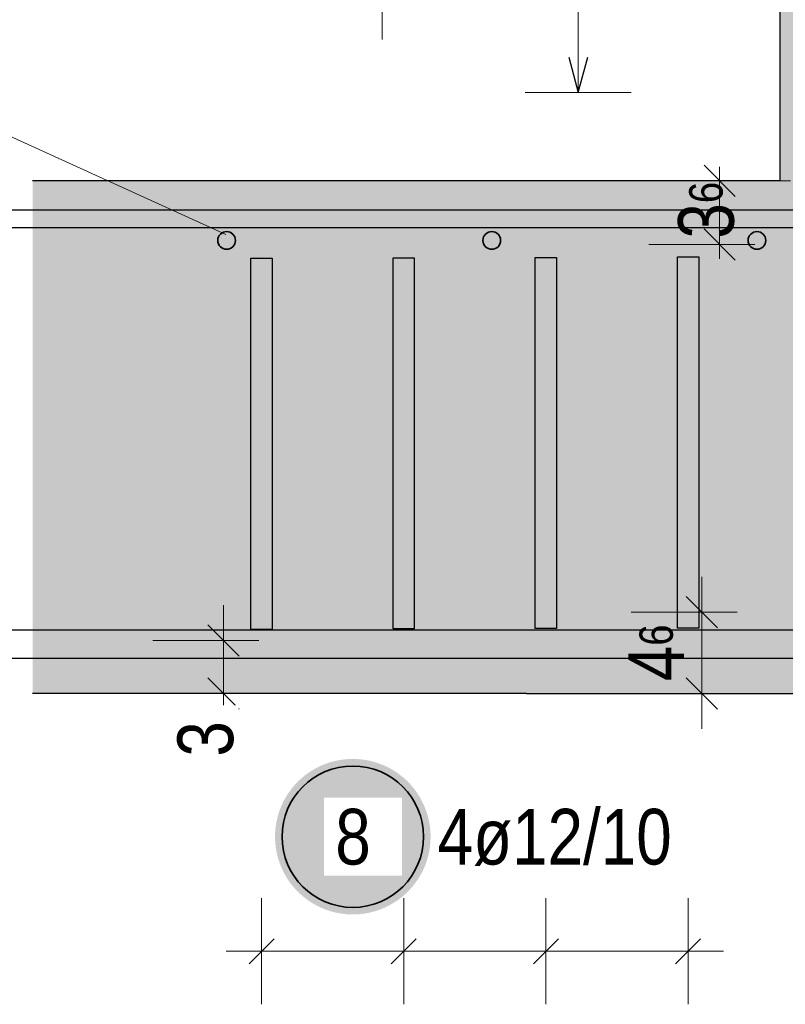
# Model space of a CAD drawing. Header units: millimetres. Extents: x -48 to 49.2, y -6.2 to 26.4.
# Tile 36 of 53: x 27.1 to 28.2, y 6.9 to 8.3. Entities that reach past the tile are written whole.
import ezdxf

# ---------------------------------------------------------------- set-up
doc = ezdxf.new("R2010")
doc.units = ezdxf.units.MM
doc.linetypes.add('HIDDEN', pattern=[0.375, 0.25, -0.125])
doc.layers.add('Schraffuren', color=7, linetype='Continuous', lineweight=20)
doc.styles.add('Arial Narrow', font='ARIALN.TTF')
doc.dimstyles.new('Arch_Strakon_dimstyle', dxfattribs={"dimtxt": 8.75, "dimasz": 1, "dimexe": 1.25, "dimexo": 0.0625, "dimgap": 1, "dimtad": 0, "dimdec": 3, "dimzin": 12, "dimdsep": 46, "dimtxsty": 'Arial Narrow', "dimblk": 'Arrowhead_Tick', "dimsah": 1, "dimcen": 0, "dimse1": 1, "dimse2": 1, "dimclrd": 6, "dimclrt": 2, "dimazin": 0, "dimtfac": 1, "dimtdec": 4, "dimtmove": 0, "dimatfit": 3, "dimldrblk": 'NONE', "dimfxl": 1, "dimtvp": 1, "dimtolj": 1, "dimtzin": 0, "dimlwd": 13, "dimarcsym": 2})

# ---------------------------------------------------------------- blocks, each defined once
blk = doc.blocks.new('Arrowhead_Tick')
at = {"color": 0, "linetype": 'Continuous', "lineweight": -2}
for p, q in [((0, 10), (0, -5)), ((-1, 0), (0, 0)), ((5, 0), (0, 0))]:
    blk.add_line(p, q, dxfattribs=at)
at = {"color": 2, "linetype": 'Continuous', "lineweight": 35}
blk.add_line((2.21, 2.21), (-2.21, -2.21), dxfattribs=at)
blk = doc.blocks.new('*D17')
at = {"color": 6, "linetype": 'Continuous', "lineweight": 13}
for p, q in [((28.1315, 8.077), (28.1315, 8.087)), ((28.1315, 7.977), (28.1315, 8.067)), ((28.1315, 7.967), (28.1315, 7.957))]:
    blk.add_line(p, q, dxfattribs=at)
at = {"layer": 'Defpoints', "color": 0}
for p in [(28.1315, 8.067), (28.2169, 8.067), (28.4231, 7.977)]:
    blk.add_point(p, dxfattribs=at)
at = {"color": 6, "lineweight": 13, "xscale": 0.01, "yscale": 0.01, "zscale": 0.01}
for p, rotation in [((28.1315, 8.067), 270), ((28.1315, 7.977), 90)]:
    blk.add_blockref('Arrowhead_Tick', p, dxfattribs=dict(at, rotation=rotation))
at = {"color": 2, "lineweight": 18, "insert": (28.1127, 8.0256), "char_height": 0.07875, "attachment_point": 5, "rotation": 90, "style": 'Arial Narrow'}
blk.add_mtext('\\A1;3{\\A1;\\H.6x;\\S6;}', dxfattribs=at)
blk = doc.blocks.new('_None')
blk = doc.blocks.new('*D18')
at = {"color": 6, "linetype": 'Continuous', "lineweight": 13}
blk.add_line((28.1065, 7.352), (28.1065, 7.447), dxfattribs=at)
at = {"layer": 'Defpoints', "color": 0}
for p in [(28.1065, 7.457), (28.6856, 7.457), (29.2001, 7.342)]:
    blk.add_point(p, dxfattribs=at)
at = {"color": 6, "lineweight": 13, "xscale": 0.01, "yscale": 0.01, "zscale": 0.01}
for p, rotation in [((28.1065, 7.457), 90), ((28.1065, 7.342), 270)]:
    blk.add_blockref('Arrowhead_Tick', p, dxfattribs=dict(at, rotation=rotation))
at = {"color": 2, "lineweight": 18, "insert": (28.0421, 7.3995), "char_height": 0.07875, "attachment_point": 5, "rotation": 90, "style": 'Arial Narrow'}
blk.add_mtext('\\A1;4{\\A1;\\H.6x;\\S6;}', dxfattribs=at)
blk = doc.blocks.new('*D33')
at = {"layer": 'Defpoints', "color": 0}
for p in [(23.0968, 7.417), (27.4297, 7.417), (27.1598, 7.342)]:
    blk.add_point(p, dxfattribs=at)
at = {"layer": 'Schraffuren', "color": 6, "linetype": 'Continuous', "lineweight": 13}
blk.add_line((27.4297, 7.352), (27.4297, 7.407), dxfattribs=at)
at = {"layer": 'Schraffuren', "color": 6, "lineweight": 13, "xscale": 0.01, "yscale": 0.01, "zscale": 0.01}
for p, rotation in [((27.4297, 7.417), 90), ((27.4297, 7.342), 270)]:
    blk.add_blockref('Arrowhead_Tick', p, dxfattribs=dict(at, rotation=rotation))
at = {"layer": 'Schraffuren', "color": 2, "lineweight": 18, "insert": (27.4047, 7.2778), "char_height": 0.07875, "attachment_point": 5, "rotation": 90, "style": 'Arial Narrow', "bg_fill": 3, "box_fill_scale": 1.1, "bg_fill_color": 256, "bg_fill_true_color": 13158600, "bg_fill_transparency": 0}
blk.add_mtext('\\A1;3', dxfattribs=at)
blk = doc.blocks.new('*D34')
at = {"layer": 'Defpoints', "color": 0}
for p in [(27.1598, 8.067), (28.7919, 8.022)]:
    blk.add_point(p, dxfattribs=at)
at = {"layer": 'Schraffuren', "color": 6, "linetype": 'Continuous', "lineweight": 13}
for p, q in [((29.0297, 8.077), (29.0297, 8.087)), ((29.0297, 8.022), (29.0297, 8.067)), ((29.0297, 8.012), (29.0297, 8.002))]:
    blk.add_line(p, q, dxfattribs=at)
at = {"layer": 'Schraffuren', "color": 6, "lineweight": 13, "xscale": 0.01, "yscale": 0.01, "zscale": 0.01}
for p, rotation in [((29.0297, 8.067), 270), ((29.0297, 8.022), 90)]:
    blk.add_blockref('Arrowhead_Tick', p, dxfattribs=dict(at, rotation=rotation))
at = {"layer": 'Schraffuren', "color": 2, "lineweight": 18, "insert": (29.0047, 8.1498), "char_height": 0.07875, "attachment_point": 5, "rotation": 90, "style": 'Arial Narrow', "bg_fill": 3, "box_fill_scale": 1.1, "bg_fill_color": 256, "bg_fill_true_color": 13158600, "bg_fill_transparency": 0}
blk.add_mtext('\\A1;1{\\A1;\\H.6x;\\S8;}', dxfattribs=at)
at = {"layer": 'Defpoints', "color": 0}
blk.add_point((29.0297, 8.067), dxfattribs=at)

msp = doc.modelspace()

# ---------------------------------------------------------------- hatches: boundary and pattern name
at = {"layer": 'Schraffuren', "lineweight": 35, "true_color": 0xd7ffd7}
msp.add_hatch(color=254, dxfattribs=at).paths.add_polyline_path([(27.159781, 7.34199), (29.200086, 7.342008), (29.200086, 8.06699), (28.816882, 8.06699), (28.816882, 10.432617), (28.216882, 10.432617), (28.216882, 8.06699), (27.159781, 8.06699)])

# ---------------------------------------------------------------- linework, layer by layer
at = {"color": 5, "linetype": 'Continuous', "lineweight": 18}
msp.add_line((26.992425, 8.191442), (27.433343, 7.991439), dxfattribs=at)
at = {"color": 3, "linetype": 'Continuous', "lineweight": 25}
for p, q in [((26.021911, 8.02605), (29.523083, 8.02605)), ((26.021911, 8.00105), (29.523083, 8.00105))]:
    msp.add_line(p, q, dxfattribs=at)
at = {"color": 9, "linetype": 'HIDDEN', "lineweight": 0, "ltscale": 0.25}
msp.add_line((27.858601, 7.43199), (29.200086, 7.43199), dxfattribs=at)
at = {"color": 2, "linetype": 'Continuous', "lineweight": 35}
for centre in [(27.434297, 7.982863), (27.809297, 7.982863), (28.184297, 7.982863)]:
    msp.add_circle(centre, 0.0125, dxfattribs=at)
at = {"layer": 'Schraffuren', "color": 3, "linetype": 'Continuous', "lineweight": 25}
for p, q in [((28.216882, 8.06699), (28.216882, 10.432617)), ((27.858601, 8.06699), (27.159781, 8.06699)), ((28.216882, 8.06699), (27.858601, 8.06699)), ((27.858601, 7.342008), (27.159781, 7.34199)), ((27.858601, 7.342008), (29.200086, 7.342008))]:
    msp.add_line(p, q, dxfattribs=at)
at = {"layer": 'Schraffuren', "color": 3, "linetype": 'Continuous', "lineweight": 25, "ltscale": 0.4}
for p, q in [((27.468601, 7.957739), (27.498601, 7.957739)), ((27.669695, 7.958346), (27.699695, 7.958346)), ((27.669695, 7.433364), (27.669695, 7.958346)), ((27.699695, 7.958346), (27.699695, 7.433364)), ((27.870788, 7.958953), (27.900788, 7.958953)), ((27.870788, 7.433971), (27.870788, 7.958953)), ((27.900788, 7.958953), (27.900788, 7.433971)), ((28.071882, 7.95956), (28.101882, 7.95956)), ((28.071882, 7.434578), (28.071882, 7.95956)), ((28.101882, 7.95956), (28.101882, 7.434578)), ((27.699695, 7.433364), (27.669695, 7.433364)), ((27.900788, 7.433971), (27.870788, 7.433971)), ((28.101882, 7.434578), (28.071882, 7.434578)), ((27.465924, 6.959698), (27.501279, 6.995053)), ((27.667017, 6.959698), (27.702373, 6.995053)), ((27.868111, 6.959698), (27.903466, 6.995053)), ((28.069204, 6.959698), (28.104559, 6.995053))]:
    msp.add_line(p, q, dxfattribs=at)
at = {"layer": 'Schraffuren', "color": 5, "linetype": 'Continuous', "lineweight": 18, "ltscale": 0.4}
for p, q in [((27.483601, 6.902375), (27.483601, 7.052375)), ((27.684695, 6.902375), (27.684695, 7.052375)), ((27.885788, 6.902375), (27.885788, 7.052375)), ((28.086882, 6.902375), (28.086882, 7.052375)), ((28.136882, 6.977375), (27.433601, 6.977375))]:
    msp.add_line(p, q, dxfattribs=at)

# ---------------------------------------------------------------- texts
at = {"layer": 'Schraffuren', "color": 2, "lineweight": 35, "insert": (27.732736, 7.178833), "char_height": 0.07875, "attachment_point": 1, "line_spacing_factor": 0.9, "style": 'Arial Narrow', "bg_fill": 3, "box_fill_scale": 1.2, "bg_fill_color": 256, "bg_fill_true_color": 13158600, "bg_fill_transparency": 0}
msp.add_mtext('4ø12/10', dxfattribs=at)

# ---------------------------------------------------------------- dimensions: what is measured, and where the dimension line sits
at = {"lineweight": 18}
for base, p1, p2, text, override, picture, middle in [((28.131484, 8.06699), (28.423132, 7.97699), (28.216882, 8.06699), '3{\\A1;\\H.6x;\\S6;}', {"dimscale": 0.01, "dimtxt": 7.875, "dimasz": 1, "dimgap": 2.5, "dimtad": 0, "dimjust": 0, "dimtih": 0, "dimtoh": 0, "dimdec": 4, "dimdsep": 46, "dimtxsty": 'Arial Narrow', "dimclrd": 6, "dimclrt": 2, "dimtix": 0, "dimtofl": 255, "dimtmove": 2, "dimatfit": 2, "dimfxl": 0, "dimfxlon": 0, "dimtvp": 31.746032, "dimlwd": 13}, '*D17', (28.112712, 8.025626)), ((28.106484, 7.45699), (29.200086, 7.342008), (28.685632, 7.45699), '4{\\A1;\\H.6x;\\S6;}', {"dimscale": 0.01, "dimtxt": 7.875, "dimasz": 1, "dimgap": 2.5, "dimtad": 1, "dimjust": 0, "dimtih": 0, "dimtoh": 0, "dimdec": 4, "dimdsep": 46, "dimtxsty": 'Arial Narrow', "dimclrd": 6, "dimclrt": 2, "dimtix": 1, "dimtofl": 255, "dimtmove": 0, "dimatfit": 2, "dimfxl": 0, "dimfxlon": 0, "dimtvp": 31.746032, "dimlwd": 13}, '*D18', (28.106484, 7.399499))]:
    dim = msp.add_linear_dim(base=base, p1=p1, p2=p2, angle=90, text=text, dimstyle='Arch_Strakon_dimstyle', override=override, dxfattribs=at)
    dim.commit()
    dim.dimension.update_dxf_attribs({"geometry": picture, "text_midpoint": middle, "dimtype": 160})

# ---------------------------------------------------------------- next in the draw order: dimensions: what is measured, and where the dimension line sits
at = {"layer": 'Schraffuren', "lineweight": 18}
for base, p1, p2, text, override, picture, middle in [((29.029711, 8.06699), (28.791882, 8.02199), (27.159781, 8.06699), '1{\\A1;\\H.6x;\\S8;}', {"dimscale": 0.01, "dimtxt": 7.875, "dimasz": 1, "dimgap": 2.5, "dimtad": 1, "dimjust": 4, "dimtih": 0, "dimtoh": 0, "dimdec": 3, "dimdsep": 46, "dimtxsty": 'Arial Narrow', "dimclrd": 6, "dimclrt": 2, "dimtix": 0, "dimtofl": 255, "dimtmove": 2, "dimatfit": 2, "dimfxl": 0, "dimfxlon": 0, "dimtvp": 31.746032, "dimtfill": 1, "dimtfillclr": 7, "dimlwd": 13}, '*D34', (29.004711, 8.149776)), ((27.429711, 7.41699), (27.159781, 7.34199), (23.096768, 7.41699), '3', {"dimscale": 0.01, "dimtxt": 7.875, "dimasz": 1, "dimgap": 2.5, "dimtad": 1, "dimjust": 0, "dimtih": 0, "dimtoh": 0, "dimdec": 3, "dimdsep": 46, "dimtxsty": 'Arial Narrow', "dimclrd": 6, "dimclrt": 2, "dimtix": 0, "dimtofl": 255, "dimtmove": 2, "dimatfit": 2, "dimfxl": 0, "dimfxlon": 0, "dimtvp": 31.746032, "dimtfill": 1, "dimtfillclr": 7, "dimlwd": 13}, '*D33', (27.404711, 7.277809))]:
    dim = msp.add_linear_dim(base=base, p1=p1, p2=p2, angle=90, text=text, dimstyle='Arch_Strakon_dimstyle', override=override, dxfattribs=at)
    dim.commit()
    dim.dimension.update_dxf_attribs({"geometry": picture, "text_midpoint": middle, "dimtype": 160})

# ---------------------------------------------------------------- next in the draw order: hatches: boundary and pattern name
at = {"layer": 'Schraffuren', "lineweight": 25, "true_color": 0xffffff}
msp.add_hatch(color=7, dxfattribs=at).paths.add_polyline_path([(27.722736, 7.139458), (27.722669, 7.143297), (27.722468, 7.147131), (27.722133, 7.150956), (27.721665, 7.154767), (27.721065, 7.158559), (27.720332, 7.162328), (27.719468, 7.166069), (27.718475, 7.169778), (27.717352, 7.17345), (27.716102, 7.17708), (27.714726, 7.180665), (27.713226, 7.184199), (27.711603, 7.187679), (27.70986, 7.1911), (27.707999, 7.194458), (27.706021, 7.197749), (27.70393, 7.200969), (27.701728, 7.204114), (27.699417, 7.207181), (27.697001, 7.210165), (27.694482, 7.213062), (27.691863, 7.21587), (27.689148, 7.218585), (27.68634, 7.221204), (27.683443, 7.223723), (27.680459, 7.226139), (27.677392, 7.22845), (27.674247, 7.230652), (27.671027, 7.232743), (27.667736, 7.234721), (27.664378, 7.236582), (27.660957, 7.238325), (27.657477, 7.239948), (27.653943, 7.241448), (27.650358, 7.242824), (27.646728, 7.244074), (27.643056, 7.245197), (27.639347, 7.246191), (27.635606, 7.247054), (27.631837, 7.247787), (27.628045, 7.248388), (27.624234, 7.248855), (27.620409, 7.24919), (27.616575, 7.249391), (27.612736, 7.249458), (27.608897, 7.249391), (27.605063, 7.24919), (27.601238, 7.248855), (27.597427, 7.248388), (27.593635, 7.247787), (27.589866, 7.247054), (27.586124, 7.246191), (27.582416, 7.245197), (27.578744, 7.244074), (27.575114, 7.242824), (27.571529, 7.241448), (27.567995, 7.239948), (27.564515, 7.238325), (27.561094, 7.236582), (27.557736, 7.234721), (27.554445, 7.232743), (27.551225, 7.230652), (27.548079, 7.22845), (27.545013, 7.226139), (27.542029, 7.223723), (27.539132, 7.221204), (27.536323, 7.218585), (27.533608, 7.21587), (27.53099, 7.213062), (27.528471, 7.210165), (27.526055, 7.207181), (27.523744, 7.204114), (27.521542, 7.200969), (27.519451, 7.197749), (27.517473, 7.194458), (27.515612, 7.1911), (27.513869, 7.187679), (27.512246, 7.184199), (27.510746, 7.180665), (27.50937, 7.17708), (27.50812, 7.17345), (27.506997, 7.169778), (27.506003, 7.166069), (27.50514, 7.162328), (27.504407, 7.158559), (27.503806, 7.154767), (27.503338, 7.150956), (27.503004, 7.147131), (27.502803, 7.143297), (27.502736, 7.139458), (27.502803, 7.135619), (27.503004, 7.131785), (27.503338, 7.12796), (27.503806, 7.124149), (27.504407, 7.120357), (27.50514, 7.116588), (27.506003, 7.112847), (27.506997, 7.109138), (27.50812, 7.105466), (27.50937, 7.101836), (27.510746, 7.098251), (27.512246, 7.094717), (27.513869, 7.091237), (27.515612, 7.087816), (27.517473, 7.084458), (27.519451, 7.081167), (27.521542, 7.077947), (27.523744, 7.074802), (27.526055, 7.071735), (27.528471, 7.068751), (27.53099, 7.065854), (27.533608, 7.063046), (27.536323, 7.060331), (27.539132, 7.057712), (27.542029, 7.055193), (27.545013, 7.052777), (27.548079, 7.050466), (27.551225, 7.048264), (27.554445, 7.046173), (27.557736, 7.044195), (27.561094, 7.042334), (27.564515, 7.040591), (27.567995, 7.038968), (27.571529, 7.037468), (27.575114, 7.036092), (27.578744, 7.034842), (27.582416, 7.033719), (27.586124, 7.032725), (27.589866, 7.031862), (27.593635, 7.031129), (27.597427, 7.030529), (27.601238, 7.030061), (27.605063, 7.029726), (27.608897, 7.029525), (27.612736, 7.029458), (27.616575, 7.029525), (27.620409, 7.029726), (27.624234, 7.030061), (27.628045, 7.030529), (27.631837, 7.031129), (27.635606, 7.031862), (27.639347, 7.032725), (27.643056, 7.033719), (27.646728, 7.034842), (27.650358, 7.036092), (27.653943, 7.037468), (27.657477, 7.038968), (27.660957, 7.040591), (27.664378, 7.042334), (27.667736, 7.044195), (27.671027, 7.046173), (27.674247, 7.048264), (27.677392, 7.050466), (27.680459, 7.052777), (27.683443, 7.055193), (27.68634, 7.057712), (27.689148, 7.060331), (27.691863, 7.063046), (27.694482, 7.065854), (27.697001, 7.068751), (27.699417, 7.071735), (27.701728, 7.074802), (27.70393, 7.077947), (27.706021, 7.081167), (27.707999, 7.084458), (27.70986, 7.087816), (27.711603, 7.091237), (27.713226, 7.094717), (27.714726, 7.098251), (27.716102, 7.101836), (27.717352, 7.105466), (27.718475, 7.109138), (27.719468, 7.112847), (27.720332, 7.116588), (27.721065, 7.120357), (27.721665, 7.124149), (27.722133, 7.12796), (27.722468, 7.131785)])

# ---------------------------------------------------------------- next in the draw order: linework, layer by layer
at = {"color": 5, "linetype": 'Continuous', "lineweight": 18, "ltscale": 0.4}
for p, q in [((27.931484, 10.932617), (27.931484, 8.191993)), ((27.654107, 8.26699), (27.654107, 8.86699)), ((27.856484, 8.191993), (28.006484, 8.191993))]:
    msp.add_line(p, q, dxfattribs=at)
at = {"color": 3, "linetype": 'Continuous', "lineweight": 25, "ltscale": 0.4}
for p, q in [((27.918086, 8.241993), (27.931484, 8.191993)), ((27.931484, 8.191993), (27.944881, 8.241993))]:
    msp.add_line(p, q, dxfattribs=at)
at = {"layer": 'Schraffuren', "color": 3, "linetype": 'Continuous', "lineweight": 25, "ltscale": 0.4}
for p, q in [((27.468601, 7.432757), (27.468601, 7.957739)), ((27.498601, 7.957739), (27.498601, 7.432757)), ((26.201096, 7.432008), (29.804414, 7.432008)), ((27.498601, 7.432757), (27.468601, 7.432757)), ((26.201096, 7.392008), (29.804414, 7.392008))]:
    msp.add_line(p, q, dxfattribs=at)
at = {"layer": 'Schraffuren', "color": 2, "linetype": 'Continuous', "lineweight": 35, "ltscale": 0.4}
msp.add_circle((27.612736, 7.139458), 0.1, dxfattribs=at)

# ---------------------------------------------------------------- next in the draw order: texts
at = {"layer": 'Schraffuren', "color": 2, "lineweight": 35, "insert": (27.58793, 7.178833), "char_height": 0.07875, "attachment_point": 1, "line_spacing_factor": 0.9, "style": 'Arial Narrow', "bg_fill": 3, "box_fill_scale": 1.2, "bg_fill_color": 256, "bg_fill_true_color": 13158600, "bg_fill_transparency": 0}
msp.add_mtext('8', dxfattribs=at)

doc.saveas('drawing.dxf')
